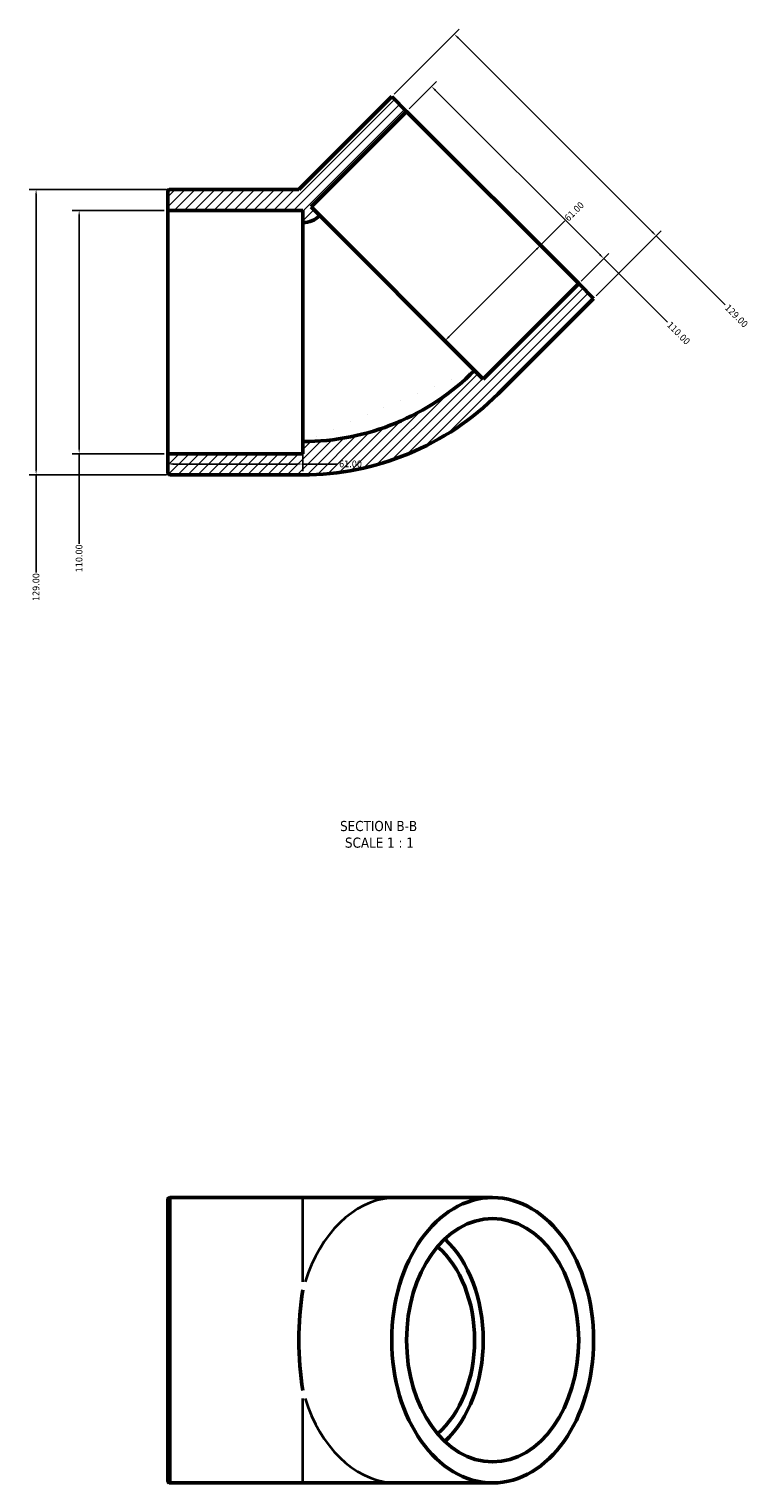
# Model space of a CAD drawing. Header units: millimetres. Extents: x -453 to 1443, y -135 to 1595.
# Tile 4 of 4: x 406 to 731, y 938 to 1595. Entities that reach past the tile are written whole.
import ezdxf

# ---------------------------------------------------------------- set-up
doc = ezdxf.new("R2010")
doc.units = ezdxf.units.MM
for name, color, linetype, lineweight in [('Dimension (ANSI)', 7, 'Continuous', 25), ('Hatch (ANSI)', 7, 'Continuous', 18), ('Symbol (ANSI)', 7, 'Continuous', 25), ('Visible (ANSI)', 7, 'Continuous', 50), ('Visible Narrow (ANSI)', 7, 'Continuous', 35)]:
    doc.layers.add(name, color=color, linetype=linetype, lineweight=lineweight)
doc.styles.add('Label Text (ANSI)', font='tahoma.ttf')
doc.styles.add('Note Text (ANSI)', font='tahoma.ttf')
doc.dimstyles.new('Default - mm (ANSI)', dxfattribs={"dimtxt": 3.048, "dimasz": 2.5, "dimexe": 3.175, "dimexo": 1.6002, "dimgap": 0.8, "dimtad": 0, "dimtoh": 1, "dimrnd": 1e-08, "dimzin": 4, "dimdsep": 46, "dimtxsty": 'Note Text (ANSI)', "dimcen": 0.09, "dimdle": 10, "dimclrd": 256, "dimclre": 256, "dimclrt": 256, "dimadec": 1, "dimazin": 1, "dimtfac": 1, "dimtofl": 0, "dimtmove": 0, "dimatfit": 3, "dimfxl": 1, "dimtolj": 1, "dimtzin": 4, "dimlwd": -1, "dimlwe": -1, "dimarcsym": 0})

# ---------------------------------------------------------------- blocks, each defined once
blk = doc.blocks.new('*D7')
at = {"layer": 'Defpoints', "color": 0, "transparency": 16777216}
for p in [(468.63, 1513.26), (428.63, 1403.26), (468.63, 1403.26)]:
    blk.add_point(p, dxfattribs=at)
at = {"layer": 'Dimension (ANSI)', "transparency": 16777216}
for p, q in [((467.03, 1513.26), (425.46, 1513.26)), ((428.63, 1510.76), (428.63, 1405.76)), ((467.03, 1403.26), (425.46, 1403.26)), ((428.63, 1403.26), (428.63, 1362.6))]:
    blk.add_line(p, q, dxfattribs=at)
for points in [[(428.22, 1510.76), (429.05, 1510.76), (428.63, 1513.26)], [(428.22, 1405.76), (429.05, 1405.76), (428.63, 1403.26)]]:
    blk.add_solid(points, dxfattribs=at)
at = {"layer": 'Dimension (ANSI)', "transparency": 16777216, "insert": (427.05, 1349.72), "char_height": 3.048, "attachment_point": 1, "rotation": 90, "style": 'Note Text (ANSI)'}
blk.add_mtext('\\A1;110.00', dxfattribs=at)
blk = doc.blocks.new('*D8')
at = {"layer": 'Defpoints', "color": 0, "transparency": 16777216}
for p in [(469.73, 1522.76), (409.18, 1393.76), (469.73, 1393.76)]:
    blk.add_point(p, dxfattribs=at)
at = {"layer": 'Dimension (ANSI)', "transparency": 16777216}
for p, q in [((468.13, 1522.76), (406.01, 1522.76)), ((409.18, 1520.26), (409.18, 1396.26)), ((468.13, 1393.76), (406.01, 1393.76)), ((409.18, 1393.76), (409.18, 1349.6))]:
    blk.add_line(p, q, dxfattribs=at)
for points in [[(408.76, 1520.26), (409.6, 1520.26), (409.18, 1522.76)], [(408.76, 1396.26), (409.6, 1396.26), (409.18, 1393.76)]]:
    blk.add_solid(points, dxfattribs=at)
at = {"layer": 'Dimension (ANSI)', "transparency": 16777216, "insert": (407.59, 1336.72), "char_height": 3.048, "attachment_point": 1, "rotation": 90, "style": 'Note Text (ANSI)'}
blk.add_mtext('\\A1;129.00', dxfattribs=at)
blk = doc.blocks.new('*D9')
at = {"layer": 'Defpoints', "color": 0, "transparency": 16777216}
for p in [(529.63, 1408.76), (468.63, 1403.26), (529.63, 1398.62)]:
    blk.add_point(p, dxfattribs=at)
at = {"layer": 'Dimension (ANSI)', "transparency": 16777216}
for p, q in [((529.63, 1407.16), (529.63, 1395.45)), ((468.63, 1401.66), (468.63, 1395.45)), ((471.13, 1398.62), (527.13, 1398.62)), ((529.63, 1398.62), (545.29, 1398.62))]:
    blk.add_line(p, q, dxfattribs=at)
for points in [[(471.13, 1399.04), (471.13, 1398.21), (468.63, 1398.62)], [(527.13, 1399.04), (527.13, 1398.21), (529.63, 1398.62)]]:
    blk.add_solid(points, dxfattribs=at)
at = {"layer": 'Dimension (ANSI)', "transparency": 16777216, "insert": (546.09, 1400.21), "char_height": 3.048, "attachment_point": 1, "style": 'Note Text (ANSI)'}
blk.add_mtext('\\A1;61.00', dxfattribs=at)
blk = doc.blocks.new('*D10')
at = {"layer": 'Defpoints', "color": 0, "transparency": 16777216}
for p in [(615.44, 1519.07), (637.04, 1497.47), (572.31, 1475.94)]:
    blk.add_point(p, dxfattribs=at)
at = {"layer": 'Dimension (ANSI)', "transparency": 16777216}
for p, q in [((637.04, 1497.47), (648.11, 1508.55)), ((595.67, 1456.11), (635.27, 1495.7))]:
    blk.add_line(p, q, dxfattribs=at)
for points in [[(634.98, 1496), (635.57, 1495.41), (637.04, 1497.47)], [(595.38, 1456.4), (595.97, 1455.81), (593.91, 1454.34)]]:
    blk.add_solid(points, dxfattribs=at)
at = {"layer": 'Dimension (ANSI)', "transparency": 16777216, "insert": (647.56, 1510.23), "char_height": 3.048, "attachment_point": 1, "rotation": 45, "style": 'Note Text (ANSI)'}
blk.add_mtext('\\A1;61.00', dxfattribs=at)
blk = doc.blocks.new('*D11')
at = {"layer": 'Defpoints', "color": 0, "transparency": 16777216}
for p in [(569.83, 1564.68), (689.34, 1501.74), (661.05, 1473.46)]:
    blk.add_point(p, dxfattribs=at)
at = {"layer": 'Dimension (ANSI)', "transparency": 16777216}
for p, q in [((570.97, 1565.81), (600.36, 1595.21)), ((599.89, 1591.19), (687.57, 1503.51)), ((662.18, 1474.59), (691.58, 1503.99)), ((689.34, 1501.74), (720.56, 1470.52))]:
    blk.add_line(p, q, dxfattribs=at)
for points in [[(600.18, 1591.49), (599.59, 1590.9), (598.12, 1592.96)], [(687.86, 1503.81), (687.27, 1503.22), (689.34, 1501.74)]]:
    blk.add_solid(points, dxfattribs=at)
at = {"layer": 'Dimension (ANSI)', "transparency": 16777216, "insert": (722.25, 1471.08), "char_height": 3.048, "attachment_point": 1, "rotation": 315, "style": 'Note Text (ANSI)'}
blk.add_mtext('\\A1;129.00', dxfattribs=at)
blk = doc.blocks.new('*D12')
at = {"layer": 'Defpoints', "color": 0, "transparency": 16777216}
for p in [(576.55, 1557.96), (665.65, 1491.49), (654.33, 1480.18)]:
    blk.add_point(p, dxfattribs=at)
at = {"layer": 'Dimension (ANSI)', "transparency": 16777216}
for p, q in [((577.68, 1559.09), (590.11, 1571.52)), ((589.63, 1567.51), (663.88, 1493.26)), ((655.47, 1481.31), (667.89, 1493.74)), ((665.65, 1491.49), (694.4, 1462.74))]:
    blk.add_line(p, q, dxfattribs=at)
for points in [[(589.93, 1567.8), (589.34, 1567.21), (587.87, 1569.27)], [(664.17, 1493.55), (663.59, 1492.96), (665.65, 1491.49)]]:
    blk.add_solid(points, dxfattribs=at)
at = {"layer": 'Dimension (ANSI)', "transparency": 16777216, "insert": (696.09, 1463.3), "char_height": 3.048, "attachment_point": 1, "rotation": 315, "style": 'Note Text (ANSI)'}
blk.add_mtext('\\A1;110.00', dxfattribs=at)

msp = doc.modelspace()

# ---------------------------------------------------------------- hatches: boundary and pattern name
at = {"layer": 'Hatch (ANSI)'}
h = msp.add_hatch(dxfattribs=at)
h.set_pattern_fill('ANSI31', color=256, scale=25.4, style=0)
h.set_pattern_definition([(45, (0, 0), (-2.245064, 2.245064), [])])
edge = h.paths.add_edge_path()
edge.add_ellipse((469.732, 1394.857), major_axis=(-1.1, 0), ratio=1, start_angle=0, end_angle=90)
edge.add_line((469.732, 1393.757), (529.632, 1393.757))
edge.add_ellipse((529.632, 1518.613), major_axis=(0, -124.855), ratio=1, start_angle=0, end_angle=45)
edge.add_line((617.918, 1430.327), (661.051, 1473.46))
edge.add_line((661.051, 1473.46), (654.334, 1480.178))
edge.add_line((654.334, 1480.178), (611.2, 1437.044))
edge.add_line((611.2, 1437.044), (607.311, 1440.933))
edge.add_ellipse((529.632, 1518.613), major_axis=(77.679, -77.679), ratio=1, start_angle=315, end_angle=360, ccw=False)
edge.add_line((529.632, 1408.757), (529.632, 1403.257))
edge.add_line((529.632, 1403.257), (468.632, 1403.257))
edge.add_line((468.632, 1403.257), (468.632, 1394.857))
edge = h.paths.add_edge_path()
edge.add_ellipse((469.732, 1521.657), major_axis=(0, 1.1), ratio=1, start_angle=0, end_angle=90)
edge.add_line((468.632, 1521.657), (468.632, 1513.257))
edge.add_line((468.632, 1513.257), (529.632, 1513.257))
edge.add_line((529.632, 1513.257), (529.632, 1507.757))
edge.add_ellipse((529.632, 1518.613), major_axis=(0, -10.855), ratio=1, start_angle=0, end_angle=45)
edge.add_line((537.308, 1510.937), (533.419, 1514.826))
edge.add_line((533.419, 1514.826), (576.552, 1557.96))
edge.add_line((576.552, 1557.96), (569.835, 1564.677))
edge.add_line((569.835, 1564.677), (527.915, 1522.757))
edge.add_line((527.915, 1522.757), (469.732, 1522.757))

# ---------------------------------------------------------------- linework, layer by layer
at = {"layer": 'Visible (ANSI)'}
for p, q in [((569.835, 1564.677), (527.915, 1522.757)), ((576.552, 1557.96), (569.835, 1564.677)), ((533.419, 1514.826), (576.552, 1557.96)), ((576.552, 1557.96), (654.334, 1480.178)), ((468.632, 1521.657), (468.632, 1513.257)), ((527.915, 1522.757), (469.732, 1522.757)), ((468.632, 1513.257), (529.632, 1513.257)), ((468.632, 1403.257), (468.632, 1513.257)), ((529.632, 1513.257), (529.632, 1507.757)), ((537.308, 1510.937), (533.419, 1514.826)), ((529.632, 1408.757), (529.632, 1507.757)), ((537.308, 1510.937), (607.311, 1440.933)), ((654.334, 1480.178), (611.2, 1437.044)), ((661.051, 1473.46), (654.334, 1480.178)), ((617.918, 1430.327), (661.051, 1473.46)), ((611.2, 1437.044), (607.311, 1440.933)), ((529.632, 1408.757), (529.632, 1403.257)), ((529.632, 1403.257), (468.632, 1403.257)), ((468.632, 1403.257), (468.632, 1394.857)), ((469.732, 1393.757), (529.632, 1393.757)), ((468.632, 939.203), (468.632, 1066.003)), ((469.732, 1067.103), (529.632, 1067.103)), ((572.31, 1067.103), (529.632, 1067.103)), ((615.443, 1067.103), (572.31, 1067.103)), ((469.732, 938.103), (529.632, 938.103)), ((529.632, 938.103), (572.31, 938.103)), ((615.443, 938.103), (572.31, 938.103))]:
    msp.add_line(p, q, dxfattribs=at)
for centre, radius, start, end in [((469.732, 1521.657), 1.1, 90, 180), ((529.632, 1518.613), 10.855, 270, 315), ((529.632, 1518.613), 109.855, 270, 315), ((529.632, 1518.613), 124.855, 270, 315), ((469.732, 1394.857), 1.1, 180, 270), ((469.732, 1066.003), 1.1, 90, 180), ((469.732, 939.203), 1.1, 180, 270)]:
    msp.add_arc(centre, radius, start, end, dxfattribs=at)
for major_axis in [(0, 64.5), (0, 55)]:
    msp.add_ellipse((615.443, 1002.603), major_axis=major_axis, ratio=0.7071068, dxfattribs=at)
for centre, major_axis, ratio, start_param, end_param in [((572.31, 1002.603), (0, -49.5), 0.7071068, 0.5480087, 2.5935839), ((572.31, 1002.603), (0, -55), 0.7071068, 0.5878166, 2.553776), ((554.632, 1002.603), (0, 64.5), 0.4142136, 1.2103562, 1.9312364)]:
    msp.add_ellipse(centre, major_axis=major_axis, ratio=ratio, start_param=start_param, end_param=end_param, dxfattribs=at)
at = {"layer": 'Visible Narrow (ANSI)'}
for p, q in [((469.732, 1066.309), (469.732, 938.897)), ((529.632, 1028.96), (529.632, 1066.985)), ((529.632, 938.221), (529.632, 976.246))]:
    msp.add_line(p, q, dxfattribs=at)
for major_axis, start_param, end_param in [((0, 64.5), 0.0605178, 1.1498384), ((0, -64.5), 5.1333469, 6.2226675)]:
    msp.add_ellipse((572.31, 1002.603), major_axis=major_axis, ratio=0.7071068, start_param=start_param, end_param=end_param, dxfattribs=at)

# ---------------------------------------------------------------- texts
at = {"layer": 'Symbol (ANSI)', "char_height": 4.572, "attachment_point": 7, "style": 'Label Text (ANSI)'}
for s, insert in [('SECTION B-B', (546.514, 1232.642)), ('SCALE 1 : 1', (548.737, 1225.129))]:
    msp.add_mtext(s, dxfattribs=dict(at, insert=insert))

# ---------------------------------------------------------------- dimensions: what is measured, and where the dimension line sits
at = {"layer": 'Dimension (ANSI)'}
for base, p1, p2, angle, override, picture, middle in [((689.336, 1501.745), (569.835, 1564.677), (661.051, 1473.46), 135, {"dimtoh": 0, "dimdec": 2, "dimtp": 0, "dimtm": 0, "dimtdec": 2, "dimatfit": 2}, '*D11', (725.398, 1465.682)), ((665.648, 1491.491), (576.552, 1557.96), (654.334, 1480.178), 315, {"dimtoh": 0, "dimdec": 2, "dimtp": 0, "dimtm": 0, "dimtdec": 2, "dimatfit": 2}, '*D12', (699.235, 1457.904)), ((409.181, 1393.757), (469.732, 1522.757), (469.732, 1393.757), 90, {"dimtoh": 0, "dimdec": 2, "dimtp": 0, "dimtm": 0, "dimtdec": 2, "dimatfit": 2}, '*D8', (409.181, 1342.757)), ((637.039, 1497.473), (572.31, 1475.935), (615.443, 1519.069), 45, {"dimtoh": 0, "dimdec": 2, "dimse1": 1, "dimse2": 1, "dimtp": 0, "dimtm": 0, "dimtdec": 2, "dimatfit": 2}, '*D10', (652.242, 1512.675)), ((428.632, 1403.257), (468.632, 1513.257), (468.632, 1403.257), 270, {"dimtoh": 0, "dimdec": 2, "dimtp": 0, "dimtm": 0, "dimtdec": 2, "dimatfit": 2}, '*D7', (428.632, 1355.757)), ((529.632, 1398.624), (468.632, 1403.257), (529.632, 1408.757), 180, {"dimtoh": 0, "dimdec": 2, "dimtp": 0, "dimtm": 0, "dimtdec": 2, "dimatfit": 2}, '*D9', (551.132, 1398.624))]:
    dim = msp.add_linear_dim(base=base, p1=p1, p2=p2, angle=angle, dimstyle='Default - mm (ANSI)', override=override, dxfattribs=at)
    dim.commit()
    dim.dimension.update_dxf_attribs({"geometry": picture, "text_midpoint": middle, "dimtype": 160})

doc.saveas('drawing.dxf')
